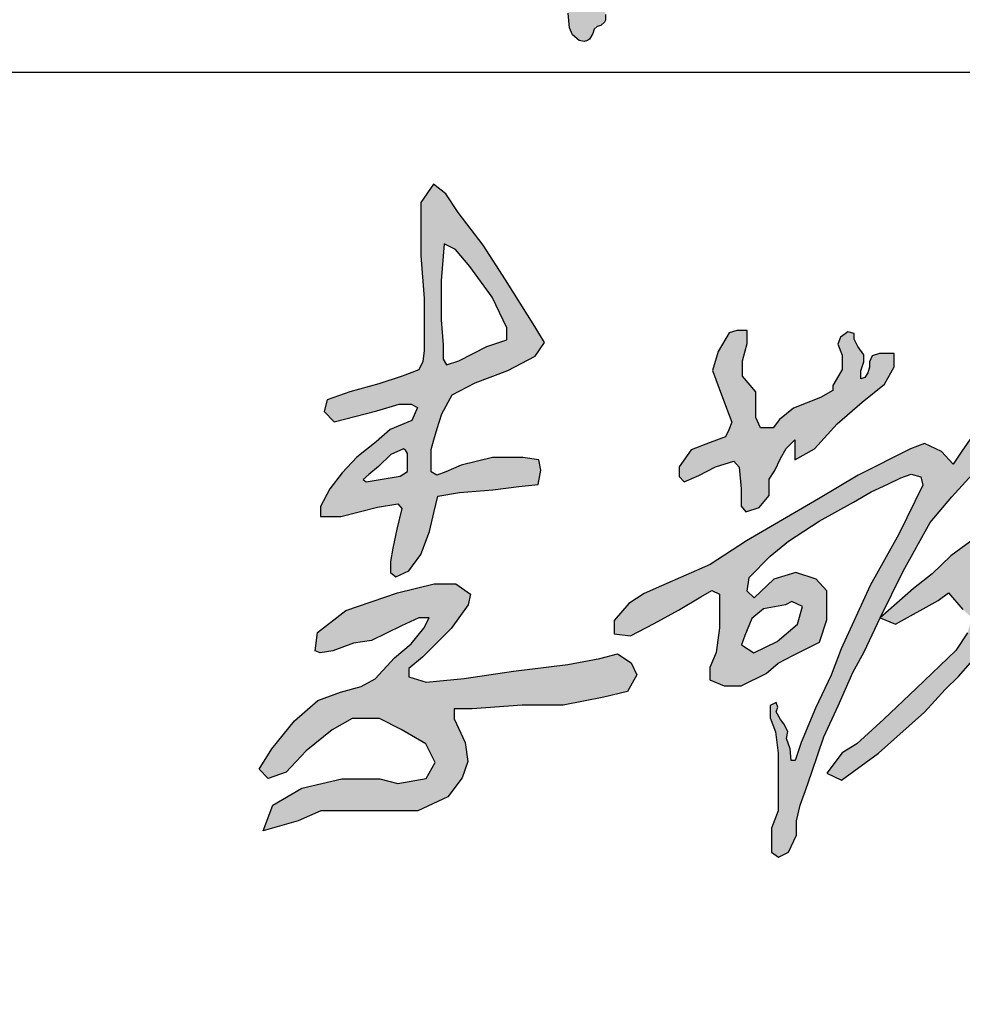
# Model space of a CAD drawing. Extents: x 427948 to 764348, y 274849 to 601549.
# Tile 142 of 212: x 761787 to 762593, y 465253 to 466094. Entities that reach past the tile are written whole.
import ezdxf

# ---------------------------------------------------------------- set-up
doc = ezdxf.new("R2010")
doc.units = 0
doc.header["$LTSCALE"] = 1000
doc.header["$MEASUREMENT"] = 0
doc.layers.get('0').update_dxf_attribs({"linetype": 'CONTINUOUS'})
doc.layers.add('PUB_TITLE', color=4, linetype='CONTINUOUS')

# ---------------------------------------------------------------- blocks, each defined once
blk = doc.blocks.new('李敬辉')
h = blk.add_hatch(color=3)
h.paths.add_polyline_path([(3996.5, 949.9), (3919.8, 887.2), (3809.5, 793), (3729.9, 732.1), (3679.7, 668.6), (3669.6, 638.7), (3706.9, 622.2), (3817.5, 677.6), (3907.1, 707.5), (3970.1, 727.8), (3990.4, 742.7), (3996.3, 778.5), (4006, 824.1), (4011.9, 887.1), (4025.7, 937.2), (4016.7, 959.1)], flags=16)
h.paths.add_polyline_path([(4032, 1341.1), (3905.5, 1269.8), (3844.2, 1178.4), (3835.4, 1138.4), (3884.2, 1155.9), (3964.4, 1209.7), (4023.3, 1252.2), (4055.8, 1307.3)], flags=16)
h.paths.add_polyline_path([(3256.3, 1743.5), (3239.1, 1695.7), (3257.9, 1665.2), (3275.4, 1637), (3275.4, 1590.6), (3284.3, 1520.3), (3276.6, 1463.7), (3258.6, 1420.5), (3246.5, 1391.6), (3212.2, 1376.8), (3163.3, 1376.8), (3103.4, 1398.7), (3077.6, 1426.3), (3069.2, 1468.8), (3038.3, 1468.8), (3013.8, 1452.7), (3013.8, 1416), (3040.2, 1372.9), (3083, 1316.6), (3111.4, 1294.8), (3148.5, 1294.8), (3188, 1305.9), (3207.8, 1305.9), (3215.4, 1290.2), (3199.2, 1250.7), (3129, 1162.9), (3065.7, 1116.9), (3031.3, 1079.7), (2990.2, 1019.6), (2990.2, 980), (3002.5, 969.3), (3034.7, 1019.6), (3096.3, 1076.4), (3141.9, 1114.3), (3172.4, 1137.8), (3187.9, 1149.8), (3209.3, 1171.5), (3205.4, 1144.7), (3186.4, 1107.1), (3176.2, 1077.5), (3105.4, 1013.1), (3024.6, 946.4), (2961.7, 885.9), (2916.4, 845.5), (2879.9, 812.4), (2856.7, 773.9), (2851.3, 744.4), (2868, 729.6), (2913.9, 771), (3024.2, 863.9), (3095, 923.4), (3162.2, 988.1), (3199.8, 1041), (3221.7, 1053.5), (3242.8, 1066.7), (3269.9, 1066.7), (3247.3, 1030.3), (3206.2, 959.7), (3152.3, 892.8), (3048, 780.3), (2914.6, 624.9), (2820, 519.2), (2736.4, 377.1), (2707.5, 319.9), (2707.5, 271.6), (2718.3, 252.8), (2745.4, 249.2), (2858.1, 362.6), (2963.1, 494.8), (3040.7, 600.9), (3088, 652.1), (3116.2, 687.2), (3154.3, 721.3), (3169.9, 721.3), (3184.2, 707), (3175.2, 659.2), (3160, 608.6), (3147.2, 547.3), (3102.5, 439.3), (3102.5, 399.1), (3135.4, 384.2), (3182.1, 435.1), (3275.5, 581.1), (3338.1, 676.3), (3378.2, 765.6), (3378.2, 823.2), (3364, 834.1), (3343.1, 814.9), (3312.2, 748.1), (3274.6, 693.8), (3249.6, 663.8), (3233.7, 663.8), (3233.7, 706.9), (3217.9, 760.5), (3202.3, 787), (3172.4, 798.6), (3152.8, 811.7), (3179, 841.9), (3250.3, 928.9), (3319.2, 1012.8), (3341.3, 1063.1), (3341.3, 1107), (3311.2, 1129.8), (3281.9, 1136.6), (3265.6, 1130.9), (3253.7, 1147.7), (3273.4, 1224.7), (3292.3, 1258.9), (3300.9, 1289.2), (3335.2, 1337.8), (3426.7, 1418.5), (3514.9, 1502.1), (3559.8, 1542.1), (3577.8, 1591.9), (3558.2, 1616.4), (3526.3, 1589.5), (3483.8, 1557.6), (3439.6, 1527.4), (3401.2, 1491.4), (3374.2, 1468.6), (3349.7, 1456.3), (3337.5, 1471.8), (3337.5, 1533.9), (3337.5, 1591.2), (3327.7, 1652.9), (3312, 1690.3), (3293.1, 1724.5)])
h.paths.add_polyline_path([(2399.1, 950), (2324.1, 885.6), (2291.8, 840.4), (2298.3, 804.1), (2329.9, 753.2), (2348.1, 743.8), (2366.9, 785.4), (2388.6, 842.2), (2407.9, 897.9), (2407.9, 924.2), (2407.9, 940)], flags=16)
h.paths.add_polyline_path([(2725.7, 1379), (2627.5, 1264.2), (2489.2, 1112.6), (2318.3, 957.3), (2225.5, 889.5), (2164.9, 831.4), (2104.2, 784), (1996.8, 689), (2046.4, 668.3), (2183.7, 745.8), (2217.7, 770), (2263.7, 715.8), (2286.8, 695.6), (2286.8, 668.1), (2279.1, 640.7), (2241.6, 583.9), (2112.4, 460.7), (2008.5, 361.2), (1921.1, 281.2), (1873.5, 252), (1823.9, 185.9), (1871.5, 163.6), (1991.1, 251), (2139.4, 383.4), (2206.8, 457.7), (2250.4, 499.7), (2296, 552), (2320.7, 577.4), (2342.9, 577.4), (2377.1, 502.7), (2447.9, 397.1), (2527.5, 290.4), (2627.4, 188.8), (2710.2, 140.2), (2783.6, 107.8), (2853.8, 101.2), (2831.8, 151.6), (2737.5, 216.1), (2653, 296.3), (2536.3, 404.1), (2475, 501.9), (2432.5, 579.3), (2413.4, 645.4), (2403.8, 683.6), (2436.7, 807.2), (2460.6, 906.3), (2469.3, 996.4), (2496.6, 1033.1), (2598.2, 1129.4), (2672.2, 1199.7), (2749.1, 1286.2), (2776.5, 1328.9), (2776.5, 1380.6)])
h.paths.add_polyline_path([(1689.9, 731.3), (1619.3, 718.8), (1581.1, 687.5), (1558.3, 632.3), (1548.1, 601.5), (1587.4, 575.9), (1663.1, 612.3), (1728.6, 668.7), (1745.1, 726.2), (1710.4, 741.5)], flags=16)
h.paths.add_polyline_path([(1183.5, 736.1), (1135.3, 680.4), (1135.3, 637.9), (1187.9, 631.1), (1265.4, 671.1), (1343.6, 713.6), (1415.6, 756.7), (1451.9, 777.3), (1476.9, 766.1), (1476.9, 656.6), (1466.1, 576.7), (1445.6, 528.9), (1445.6, 488.6), (1491.6, 468.7), (1546.4, 468.7), (1627.3, 509.5), (1666.3, 542.2), (1715.8, 568.7), (1800, 610.5), (1823.7, 682.5), (1823.7, 776.5), (1789.4, 814.2), (1723.5, 836.2), (1652.4, 814.2), (1589, 754.2), (1566.5, 775.8), (1572.1, 819.5), (1640.5, 889.1), (1699.3, 937.6), (1799, 1001.9), (1910.2, 1063.5), (1966.9, 1096.7), (2020.9, 1122.3), (2062.9, 1142), (2097.2, 1154.5), (2128.3, 1145.2), (2134.9, 1119.1), (2057.3, 959.5), (1963.6, 793.8), (1869.9, 589), (1838.1, 503.3), (1786.6, 396.8), (1740.7, 285.2), (1721.1, 227.6), (1708.7, 227.6), (1705.4, 264.7), (1693.5, 298.9), (1697.4, 321.2), (1684.3, 345.8), (1673.5, 360.3), (1659.5, 385.2), (1665.7, 400.5), (1660, 414.6), (1640.6, 405.3), (1640.6, 365.8), (1657.3, 320.4), (1666.3, 251.5), (1666.3, 181), (1666.3, 123.1), (1666.3, 64.7), (1644.7, 8.4), (1644.7, -29.4), (1644.7, -68.9), (1667.3, -85.1), (1699.4, -69.4), (1725.7, -14.7), (1725.7, 32.1), (1737.3, 83), (1754.6, 130.3), (1774.9, 189.9), (1813.7, 303.5), (1860.2, 404.2), (1908.2, 512.7), (1944.4, 578.6), (1996.8, 689), (2070.3, 840.5), (2157.7, 998), (2228.2, 1080.9), (2316.4, 1178.2), (2427.8, 1344.3), (2506.4, 1503.7), (2572.1, 1639.4), (2617.3, 1732.8), (2617.3, 1789.9), (2589.4, 1821.2), (2559.7, 1810.5), (2511.1, 1746.3), (2429.5, 1500.9), (2312.8, 1303.1), (2260.4, 1228.8), (2233.1, 1187), (2195.3, 1227.4), (2139.4, 1253.8), (2094.3, 1236.1), (1925.7, 1150.5), (1796.8, 1074.1), (1563.7, 938.6), (1446.2, 861.5), (1288.4, 792.8), (1232.4, 768)])
h.paths.add_polyline_path([(1507.6, 1611.5), (1471.8, 1551.3), (1453.9, 1489.5), (1475.9, 1432), (1499.4, 1368.2), (1516.1, 1322.9), (1506.5, 1297.6), (1495.8, 1275.1), (1446.2, 1256.3), (1384.9, 1233.3), (1346, 1178.4), (1346, 1146.8), (1361.8, 1129.9), (1409.9, 1150.4), (1463, 1178.4), (1522.8, 1196.3), (1539.7, 1176.4), (1546.8, 1106.4), (1546.8, 1050.8), (1561.6, 1031.9), (1604.6, 1046.7), (1636.7, 1085.5), (1636.7, 1138.1), (1655.8, 1165.8), (1674.2, 1205.1), (1692.2, 1237.8), (1720, 1265.6), (1720, 1239.9), (1720, 1200.8), (1783.9, 1235.8), (1857, 1317.1), (1938.4, 1387.1), (2010.5, 1445.7), (2041.4, 1501.3), (2041.4, 1544.5), (1994, 1544.5), (1970.9, 1537.5), (1962, 1517.3), (1962, 1500.9), (1956.3, 1482.4), (1946.3, 1466.7), (1933.5, 1462.8), (1933.5, 1489.1), (1943.5, 1517.3), (1943.5, 1540.4), (1923.9, 1567.6), (1911.8, 1591.4), (1911.8, 1609.9), (1891.5, 1614.5), (1883.6, 1608.8), (1868.4, 1597.3), (1858.9, 1574.8), (1873.1, 1539.8), (1873.1, 1518.3), (1873.1, 1493), (1854.1, 1459.2), (1843.2, 1441.3), (1843.2, 1424.7), (1803.5, 1402), (1716.1, 1368.1), (1670.9, 1330.8), (1650.5, 1304.2), (1608.7, 1304.2), (1594, 1337.6), (1594, 1420.4), (1550.7, 1471), (1550.7, 1520.7), (1566, 1577.6), (1566, 1619.2), (1532.6, 1619.2)], flags=17)
h.paths.add_polyline_path([(168.3, 582.6), (175, 641.6), (267.1, 713.1), (434.8, 770.1), (553.4, 799.2), (623.7, 799.2), (670.1, 766.1), (662.8, 731.6), (607.8, 654.2), (515.7, 562), (470.6, 525.5), (470.6, 498.4), (527.6, 480.5), (649.6, 493.1), (809.4, 516.2), (985.6, 537.9), (1089.2, 557.1), (1146, 573), (1190.3, 543.8), (1208.6, 504.6), (1178.6, 451.1), (1102.6, 432.8), (970.6, 406.1), (837.8, 406.1), (676, 394.3), (617.4, 394.3), (617.4, 362.7), (653.2, 285.8), (662.5, 224), (643.8, 171.5), (596.9, 109.7), (500.3, 64.7), (399.1, 64.7), (276.5, 64.7), (186.7, 64.7), (113.4, 31.9), (0, 0), (30.7, 82.6), (125.2, 138.1), (253.7, 168.3), (377.2, 168.3), (435.3, 152.5), (527.3, 169.1), (556.4, 220.5), (526.5, 281), (446.1, 328.2), (375.6, 363), (287.7, 363), (223, 326.5), (138.4, 258.6), (74.6, 189.8), (15.7, 169.1), (-13.3, 198.9), (28.1, 265.2), (101.1, 355.5), (176.3, 421.5), (249.6, 448.8), (316.6, 466.8), (362, 491.2), (424.3, 559.5), (479, 604.9), (519.7, 656), (537.2, 689.2), (503.4, 689.2), (447.6, 663), (349.8, 615.9), (291.6, 607.2), (224.7, 582.2), (183.9, 575.8)])
h.paths.add_polyline_path([(454.2, 1235.9), (412.6, 1217.6), (373.2, 1179), (341.3, 1152.7), (323.3, 1137), (332.7, 1129.5), (391.2, 1138.8), (442.9, 1147.2), (466.8, 1162.8), (466.8, 1193.3), (466.8, 1220.7), (460.6, 1231.4)], flags=16)
h.paths.add_polyline_path([(584.9, 1900), (575.7, 1780.4), (575.7, 1654), (581.8, 1572.9), (581.8, 1526.9), (593.4, 1507.8), (633.2, 1521), (723.4, 1567.2), (787.9, 1588.9), (787.9, 1628.1), (740.8, 1726.6), (669, 1826.7), (622.6, 1881.6)], flags=16)
h.paths.add_polyline_path([(550.7, 2092.7), (510, 2033.6), (510, 1861.8), (521.2, 1723.2), (521.2, 1632), (521.2, 1554.5), (516.2, 1519.2), (503.1, 1492.2), (450, 1471.6), (373.8, 1446.8), (280.4, 1421.2), (207.1, 1394.8), (197.1, 1357.1), (229.1, 1323.6), (367.4, 1359.2), (439.3, 1380.6), (478.5, 1380.6), (499.6, 1370.1), (481.2, 1327.7), (410.9, 1298.6), (364.9, 1259.2), (303.2, 1209.7), (255.1, 1158.1), (215.5, 1107.2), (185.1, 1049.9), (185.1, 1017.4), (251.5, 1017.4), (369.7, 1047.8), (435.4, 1057.7), (448.1, 1043.5), (431.7, 976.1), (419, 915.1), (412, 871.7), (412, 836.2), (428.7, 822.1), (470.8, 841), (509.9, 894.5), (537.9, 969), (552.2, 1029.1), (565, 1083.3), (635.5, 1094.6), (742.4, 1103.1), (827.4, 1114), (889.7, 1120.5), (898.4, 1166.7), (891.9, 1200.2), (840, 1208), (741.9, 1208), (640, 1183.3), (590.8, 1162.2), (562, 1150.9), (543, 1162.2), (543, 1233.5), (552, 1265.7), (562.9, 1301.8), (577.4, 1349.3), (611.2, 1410.9), (685.9, 1450.1), (791.5, 1489.5), (880.3, 1536), (910.3, 1580.7), (878.4, 1632.1), (784.3, 1783.3), (711.3, 1895.6), (631.1, 2001), (590.4, 2061.4)])
h.paths.add_polyline_path([(4308.8, 1042.2), (4267.9, 1083.5), (4228.5, 1099), (4220.3, 1083), (4248, 1024.7), (4267, 1004.4), (4249.9, 960.1), (4210.1, 930), (4146.3, 875.1), (4101.2, 829.1), (4083.5, 810.5), (4082.6, 840.6), (4090.6, 909.6), (4112.8, 971.1), (4132.3, 1019.7), (4171.2, 1071.9), (4207.1, 1126.4), (4167, 1145.6), (4123.4, 1086.1), (4107.5, 1071.9), (4098.7, 1118.8), (4116.4, 1170.1), (4122.5, 1231), (4220.9, 1309.4), (4284.5, 1383.9), (4311.3, 1410.7), (4299.4, 1453.4), (4268.6, 1464.3), (4255.7, 1436.5), (4233.8, 1405.7), (4201, 1372), (4163.3, 1339.2), (4142.4, 1317.4), (4117.5, 1301.5), (4101.6, 1310.4), (4130.5, 1365), (4183.1, 1418.7), (4214, 1504.5), (4259.7, 1618.7), (4285.5, 1705.1), (4290.5, 1788.5), (4266.6, 1825.3), (4197.1, 1844.2), (4082.8, 1799.5), (3971.5, 1734.9), (3880, 1669.4), (3814.5, 1609.8), (3763.8, 1574), (3730, 1544.2), (3716.1, 1552.2), (3720, 1591.9), (3711.1, 1617.7), (3691.9, 1624.6), (3664.1, 1595.5), (3664.1, 1561.5), (3664.1, 1490.9), (3641.4, 1406.5), (3602.6, 1319.4), (3567.6, 1230.6), (3527.5, 1141.6), (3495.9, 1067.6), (3462.7, 1007.4), (3450.3, 962), (3450.3, 931.7), (3478.8, 912.7), (3517.5, 971.6), (3581.2, 1103.6), (3635, 1225.5), (3662.1, 1304.9), (3694, 1379.1), (3724.1, 1459.3), (3763, 1498.7), (3888.5, 1596.3), (3984.2, 1656.5), (4084.6, 1696), (4151.7, 1727.6), (4191.2, 1735.1), (4211.2, 1719.7), (4196.8, 1665.3), (4175.7, 1594.8), (4159, 1536.3), (4141.8, 1490.4), (4105.2, 1466.9), (4002.3, 1399.7), (3919.1, 1339.4), (3843.4, 1278.4), (3801.2, 1220.8), (3771.9, 1165.1), (3733.2, 1097.7), (3713.2, 1032.7), (3744.9, 1014.5), (3744.9, 994.8), (3781.7, 947.9), (3835.7, 987.8), (3822.8, 1038.2), (3884.7, 1080.2), (3966.2, 1126.1), (4001.8, 1149.6), (4027.6, 1142.7), (4027.6, 1072.2), (3991.9, 1011.1), (3905.3, 932.9), (3691.1, 754.7), (3587.5, 642), (3552.6, 606.3), (3525.8, 556), (3525.8, 503.2), (3567.2, 465.9), (3636.2, 474.9), (3747.4, 538.9), (3854.6, 600.6), (3933.3, 654.1), (3960.1, 654.1), (3978.9, 637), (3970.7, 581.1), (3966.9, 512.6), (3956.4, 415.5), (3943.8, 288.6), (3943.8, 132.3), (3935.5, 15.8), (3935.5, -184.7), (3935.5, -326), (3953.3, -425.1), (3953.3, -512.8), (3978.4, -561.8), (3996.7, -529.9), (3996.7, -404.6), (3996.7, -280.4), (4003, -148.6), (4003, -50.4), (4003, 46.6), (4013.1, 147.7), (4013.1, 282.3), (4017.6, 353.2), (4032.3, 518.3), (4035.5, 586.6), (4041.1, 624.7), (4072.8, 648.5), (4083.2, 698.5), (4091.9, 729.4), (4192, 815.3), (4286.7, 888.2), (4327, 954.7), (4343.5, 1002)])
for points in [[(550.7, 2092.7), (510, 2033.6), (510, 1861.8), (521.2, 1723.2), (521.2, 1632), (521.2, 1554.5), (516.2, 1519.2), (503.1, 1492.2), (450, 1471.6), (373.8, 1446.8), (280.4, 1421.2), (207.1, 1394.8), (197.1, 1357.1), (229.1, 1323.6), (367.4, 1359.2), (439.3, 1380.6), (478.5, 1380.6), (499.6, 1370.1), (481.2, 1327.7), (410.9, 1298.6), (364.9, 1259.2), (303.2, 1209.7), (255.1, 1158.1), (215.5, 1107.2), (185.1, 1049.9), (185.1, 1017.4), (251.5, 1017.4), (369.7, 1047.8), (435.4, 1057.7), (448.1, 1043.5), (431.7, 976.1), (419, 915.1), (412, 871.7), (412, 836.2), (428.7, 822.1), (470.8, 841), (509.9, 894.5), (537.9, 969), (552.2, 1029.1), (565, 1083.3), (635.5, 1094.6), (742.4, 1103.1), (827.4, 1114), (889.7, 1120.5), (898.4, 1166.7), (891.9, 1200.2), (840, 1208), (741.9, 1208), (640, 1183.3), (590.8, 1162.2), (562, 1150.9), (543, 1162.2), (543, 1233.5), (552, 1265.7), (562.9, 1301.8), (577.4, 1349.3), (611.2, 1410.9), (685.9, 1450.1), (791.5, 1489.5), (880.3, 1536), (910.3, 1580.7), (878.4, 1632.1), (784.3, 1783.3), (711.3, 1895.6), (631.1, 2001), (590.4, 2061.4)], [(584.9, 1900), (575.7, 1780.4), (575.7, 1654), (581.8, 1572.9), (581.8, 1526.9), (593.4, 1507.8), (633.2, 1521), (723.4, 1567.2), (787.9, 1588.9), (787.9, 1628.1), (740.8, 1726.6), (669, 1826.7), (622.6, 1881.6)], [(1507.6, 1611.5), (1471.8, 1551.3), (1453.9, 1489.5), (1475.9, 1432), (1499.4, 1368.2), (1516.1, 1322.9), (1506.5, 1297.6), (1495.8, 1275.1), (1446.2, 1256.3), (1384.9, 1233.3), (1346, 1178.4), (1346, 1146.8), (1361.8, 1129.9), (1409.9, 1150.4), (1463, 1178.4), (1522.8, 1196.3), (1539.7, 1176.4), (1546.8, 1106.4), (1546.8, 1050.8), (1561.6, 1031.9), (1604.6, 1046.7), (1636.7, 1085.5), (1636.7, 1138.1), (1655.8, 1165.8), (1674.2, 1205.1), (1692.2, 1237.8), (1720, 1265.6), (1720, 1239.9), (1720, 1200.8), (1783.9, 1235.8), (1857, 1317.1), (1938.4, 1387.1), (2010.5, 1445.7), (2041.4, 1501.3), (2041.4, 1544.5), (1994, 1544.5), (1970.9, 1537.5), (1962, 1517.3), (1962, 1500.9), (1956.3, 1482.4), (1946.3, 1466.7), (1933.5, 1462.8), (1933.5, 1489.1), (1943.5, 1517.3), (1943.5, 1540.4), (1923.9, 1567.6), (1911.8, 1591.4), (1911.8, 1609.9), (1891.5, 1614.5), (1883.6, 1608.8), (1868.4, 1597.3), (1858.9, 1574.8), (1873.1, 1539.8), (1873.1, 1518.3), (1873.1, 1493), (1854.1, 1459.2), (1843.2, 1441.3), (1843.2, 1424.7), (1803.5, 1402), (1716.1, 1368.1), (1670.9, 1330.8), (1650.5, 1304.2), (1608.7, 1304.2), (1594, 1337.6), (1594, 1420.4), (1550.7, 1471), (1550.7, 1520.7), (1566, 1577.6), (1566, 1619.2), (1532.6, 1619.2)], [(454.2, 1235.9), (412.6, 1217.6), (373.2, 1179), (341.3, 1152.7), (323.3, 1137), (332.7, 1129.5), (391.2, 1138.8), (442.9, 1147.2), (466.8, 1162.8), (466.8, 1193.3), (466.8, 1220.7), (460.6, 1231.4)], [(168.3, 582.6), (175, 641.6), (267.1, 713.1), (434.8, 770.1), (553.4, 799.2), (623.7, 799.2), (670.1, 766.1), (662.8, 731.6), (607.8, 654.2), (515.7, 562), (470.6, 525.5), (470.6, 498.4), (527.6, 480.5), (649.6, 493.1), (809.4, 516.2), (985.6, 537.9), (1089.2, 557.1), (1146, 573), (1190.3, 543.8), (1208.6, 504.6), (1178.6, 451.1), (1102.6, 432.8), (970.6, 406.1), (837.8, 406.1), (676, 394.3), (617.4, 394.3), (617.4, 362.7), (653.2, 285.8), (662.5, 224), (643.8, 171.5), (596.9, 109.7), (500.3, 64.7), (399.1, 64.7), (276.5, 64.7), (186.7, 64.7), (113.4, 31.9), (0, 0), (30.7, 82.6), (125.2, 138.1), (253.7, 168.3), (377.2, 168.3), (435.3, 152.5), (527.3, 169.1), (556.4, 220.5), (526.5, 281), (446.1, 328.2), (375.6, 363), (287.7, 363), (223, 326.5), (138.4, 258.6), (74.6, 189.8), (15.7, 169.1), (-13.3, 198.9), (28.1, 265.2), (101.1, 355.5), (176.3, 421.5), (249.6, 448.8), (316.6, 466.8), (362, 491.2), (424.3, 559.5), (479, 604.9), (519.7, 656), (537.2, 689.2), (503.4, 689.2), (447.6, 663), (349.8, 615.9), (291.6, 607.2), (224.7, 582.2), (183.9, 575.8)], [(1689.9, 731.3), (1619.3, 718.8), (1581.1, 687.5), (1558.3, 632.3), (1548.1, 601.5), (1587.4, 575.9), (1663.1, 612.3), (1728.6, 668.7), (1745.1, 726.2), (1710.4, 741.5)]]:
    blk.add_lwpolyline(points, close=True)
for points in [[(2312.8, 1303.1), (2260.4, 1228.8), (2233.1, 1187), (2195.3, 1227.4), (2139.4, 1253.8), (2094.3, 1236.1), (1925.7, 1150.5), (1796.8, 1074.1), (1563.7, 938.6), (1446.2, 861.5), (1288.4, 792.8), (1232.4, 768), (1183.5, 736.1), (1135.3, 680.4), (1135.3, 637.9), (1187.9, 631.1), (1265.4, 671.1), (1343.6, 713.6), (1415.6, 756.7), (1451.9, 777.3), (1476.9, 766.1), (1476.9, 656.6), (1466.1, 576.7), (1445.6, 528.9), (1445.6, 488.6), (1491.6, 468.7), (1546.4, 468.7), (1627.3, 509.5), (1666.3, 542.2), (1715.8, 568.7), (1800, 610.5), (1823.7, 682.5), (1823.7, 776.5), (1789.4, 814.2), (1723.5, 836.2), (1652.4, 814.2), (1589, 754.2), (1566.5, 775.8), (1572.1, 819.5), (1640.5, 889.1), (1699.3, 937.6), (1799, 1001.9), (1910.2, 1063.5), (1966.9, 1096.7), (2020.9, 1122.3), (2062.9, 1142), (2097.2, 1154.5), (2128.3, 1145.2), (2134.9, 1119.1), (2057.3, 959.5), (1963.6, 793.8), (1869.9, 589), (1838.1, 503.3), (1786.6, 396.8), (1740.7, 285.2), (1721.1, 227.6), (1708.7, 227.6), (1705.4, 264.7), (1693.5, 298.9), (1697.4, 321.2), (1684.3, 345.8), (1673.5, 360.3), (1659.5, 385.2), (1665.7, 400.5), (1660, 414.6), (1640.6, 405.3), (1640.6, 365.8), (1657.3, 320.4), (1666.3, 251.5), (1666.3, 181), (1666.3, 123.1), (1666.3, 64.7), (1644.7, 8.4), (1644.7, -29.4), (1644.7, -68.9), (1667.3, -85.1), (1699.4, -69.4), (1725.7, -14.7), (1725.7, 32.1), (1737.3, 83), (1754.6, 130.3), (1774.9, 189.9), (1813.7, 303.5), (1860.2, 404.2), (1908.2, 512.7), (1944.4, 578.6), (1996.8, 689), (2070.3, 840.5), (2157.7, 998), (2228.2, 1080.9), (2316.4, 1178.2)], [(2318.3, 957.3), (2225.5, 889.5), (2164.9, 831.4), (2104.2, 784), (1996.8, 689), (2046.4, 668.3), (2183.7, 745.8), (2217.7, 770), (2263.7, 715.8)], [(2279.1, 640.7), (2241.6, 583.9), (2112.4, 460.7), (2008.5, 361.2), (1921.1, 281.2), (1873.5, 252), (1823.9, 185.9), (1871.5, 163.6), (1991.1, 251), (2139.4, 383.4), (2206.8, 457.7), (2250.4, 499.7), (2296, 552)]]:
    blk.add_lwpolyline(points)
blk = doc.blocks.new('谭文军')
at = {"linetype": 'Continuous'}
h = blk.add_hatch(color=256, dxfattribs=at)
h.paths.add_polyline_path([(1133, 1825), (1145, 1828), (1164, 1838), (1170, 1838), (1195, 1846), (1204, 1853), (1221, 1860), (1227, 1864), (1242, 1868), (1249, 1868), (1268, 1872), (1279, 1871), (1287, 1866), (1286, 1829), (1282, 1815), (1281, 1805), (1274, 1786), (1268, 1778), (1263, 1756), (1256, 1739), (1255, 1731), (1249.7, 1717.7), (1241.7, 1715.7), (1233, 1733), (1210, 1752), (1204, 1754), (1188, 1754), (1171, 1749), (1149, 1747), (1119, 1733), (1074, 1718), (1062, 1706), (1052, 1701), (1044, 1690), (1037, 1688), (1031, 1684), (1019, 1669), (1009, 1663), (1005, 1641), (996.1, 1630.9), (987.5, 1639.5), (996, 1655), (996, 1665), (983.1, 1676.7), (982, 1697), (984, 1729), (980, 1753), (980, 1767), (975, 1781), (962.6, 1799.6), (964, 1816), (961, 1824), (954, 1835), (948, 1841), (932, 1849), (909, 1854), (883, 1852), (877, 1849), (871, 1843), (864, 1828), (864, 1819), (870, 1802), (870, 1794), (873, 1783), (876, 1778), (883, 1755), (888, 1748), (909, 1727), (918, 1711), (922, 1697), (924, 1680), (924, 1659), (933, 1611), (934, 1585), (937, 1575), (938, 1563), (945, 1547), (946, 1541), (951, 1532), (958, 1525), (968, 1502), (972, 1500), (982, 1500), (989, 1502), (1003, 1516), (1007, 1523), (1023, 1539), (1031, 1570), (1033.6, 1586.7), (1043, 1588), (1057.5, 1583.6), (1056, 1573), (1046, 1564), (1036, 1543), (1036, 1519), (1043, 1507), (1049, 1503), (1072, 1502), (1095.6, 1512.1), (1103.5, 1505.8), (1092, 1492), (1082, 1487), (1062, 1481), (1045, 1472), (1037, 1471), (1018, 1459), (1001, 1454), (994, 1449), (986, 1446), (980, 1441), (974, 1439), (956.8, 1423), (946, 1423), (935, 1420), (921, 1412), (909, 1409), (887, 1395), (869, 1388), (865, 1385), (853, 1382), (840, 1374), (834, 1373), (821, 1366), (815, 1361), (807, 1358), (798, 1350), (788, 1345), (781, 1344), (772, 1340), (752, 1322), (744, 1319), (740, 1315), (730, 1310), (703, 1284), (692, 1279), (685, 1273), (682, 1267), (682, 1257), (688, 1249), (706, 1239), (717, 1236), (734, 1236), (742, 1238), (755, 1246), (765, 1249), (769, 1255), (777, 1261), (783, 1268), (794, 1275), (841, 1298), (857, 1311), (878, 1317), (893, 1327), (896, 1333), (908, 1339), (930, 1342), (940, 1351), (946, 1359), (967, 1367), (984, 1380), (998, 1387), (1020, 1393), (1029, 1397), (1048, 1414), (1065, 1423), (1069, 1423), (1083, 1430), (1086, 1433), (1093, 1435), (1109.7, 1442.8), (1114, 1437), (1115, 1426), (1120, 1411), (1121, 1402), (1128, 1385), (1125, 1372), (1126, 1325), (1119, 1294), (1119, 1273), (1126, 1247), (1126, 1234), (1123, 1222), (1123, 1202), (1125, 1183), (1116, 1145), (1115, 1116), (1118, 1085), (1124, 1070), (1138, 1058), (1149, 1056), (1156, 1058), (1160, 1061), (1167, 1073), (1171.6, 1086.9), (1184, 1090), (1192, 1097), (1194, 1101), (1194, 1113), (1192, 1124), (1200, 1201), (1195, 1237), (1199, 1264), (1196, 1317), (1197, 1341), (1195, 1356), (1190, 1374), (1192, 1397), (1189, 1417), (1190, 1446), (1197, 1463), (1199, 1472), (1213, 1483), (1221, 1481), (1238, 1481), (1252, 1487), (1271, 1491), (1299, 1503), (1319, 1505), (1345, 1502), (1401, 1502), (1428, 1507), (1455, 1505), (1475, 1506), (1489, 1512), (1504, 1526), (1513, 1531), (1517, 1536), (1519, 1542), (1517, 1551), (1511, 1559), (1489, 1572), (1474, 1578), (1467, 1578), (1454, 1573), (1422, 1575), (1408, 1572), (1389, 1565), (1369, 1561), (1350, 1562), (1336, 1560), (1310, 1552), (1226.5, 1533.5), (1220.4, 1539.6), (1237, 1555), (1242, 1563), (1247, 1578), (1248, 1588), (1259, 1603), (1263, 1617), (1263, 1623), (1275, 1641), (1278, 1648), (1285, 1655), (1287, 1660), (1294, 1668), (1295, 1673), (1305, 1693), (1305, 1698), (1309, 1710), (1323, 1736), (1327, 1748), (1337, 1769), (1338, 1777), (1343, 1792), (1344, 1803), (1350, 1818), (1350, 1843), (1355, 1860), (1353, 1893), (1346, 1906), (1343, 1918), (1333, 1925), (1297, 1933), (1286, 1933), (1253, 1928), (1248, 1924), (1240, 1921), (1222, 1917), (1202, 1915), (1180, 1907), (1160, 1903), (1146, 1893), (1136, 1892), (1127, 1889), (1115, 1882), (1089, 1876), (1070, 1868), (1035, 1866), (1026, 1860), (1022, 1854), (1020, 1847), (1021, 1834), (1026, 1820), (1036, 1806), (1052, 1797), (1061, 1797), (1074, 1804), (1093, 1810), (1113, 1823)])
h.paths.add_polyline_path([(1154, 1678), (1170.5, 1679.2), (1187, 1669), (1207, 1667), (1213, 1662), (1210, 1647), (1198.8, 1627.1), (1170, 1626), (1154, 1619), (1141, 1617), (1128, 1618), (1107, 1626), (1100, 1632), (1099, 1644), (1115, 1661), (1125, 1666), (1132, 1667)], flags=16)
blk.add_lwpolyline([(1194, 1113), (1194, 1101), (1192, 1097), (1184, 1090), (1176, 1088), (1170, 1082), (1167, 1073), (1160, 1061), (1156, 1058), (1149, 1056), (1138, 1058), (1124, 1070), (1118, 1085), (1115, 1116)], dxfattribs=at)
blk = doc.blocks.new('24')
at = {"layer": 'PUB_TITLE'}
blk.add_line((-1116488.91, 157318.87), (-1110888.91, 157318.87), dxfattribs=at)
at = {"linetype": 'Continuous', "xscale": 0.4043519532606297, "yscale": 0.4043519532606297, "zscale": 0.4043519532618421}
blk.add_blockref('谭文军', (-1112431.83, 156917.98), dxfattribs=at)
at = {"xscale": 0.2640000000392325, "yscale": 0.2640000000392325, "zscale": 0.2640000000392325}
blk.add_blockref('李敬辉', (-1112241.46, 156670.53), dxfattribs=at)

msp = doc.modelspace()

# ---------------------------------------------------------------- block references
msp.add_blockref('24', (1874236.93, 308730.48))

doc.saveas('drawing.dxf')
